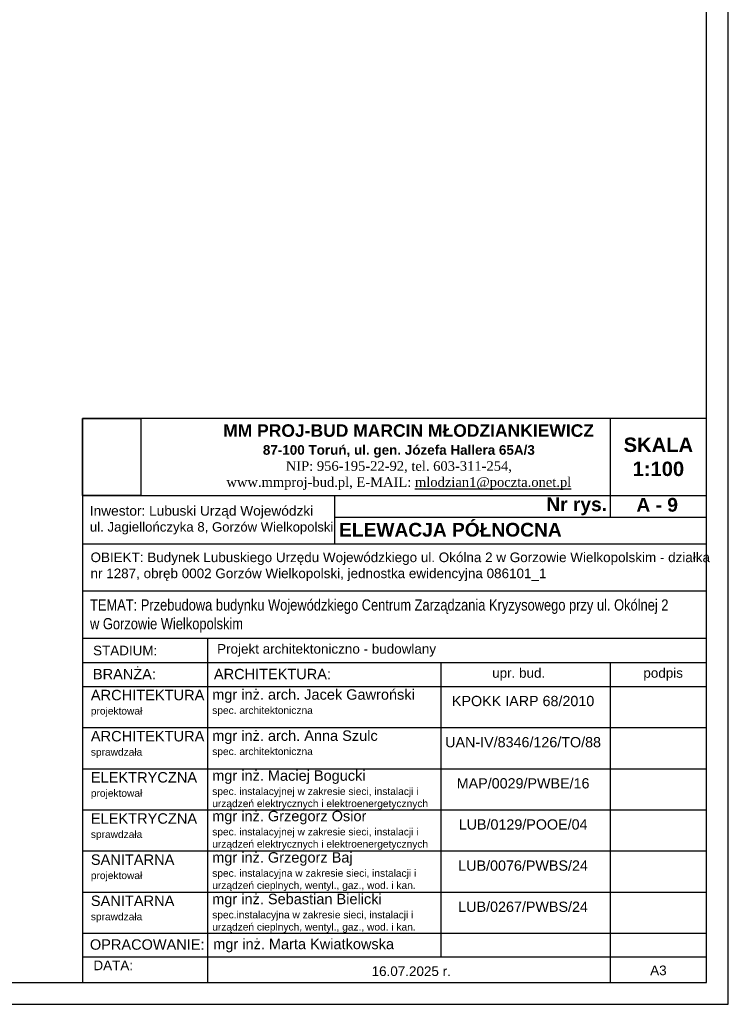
# Model space of a CAD drawing. Header units: millimetres. Extents: x 11979 to 23691, y 12825 to 41978.
# Tile 53 of 256: x 22291 to 23427, y 18952 to 20530. Entities that reach past the tile are written whole.
import ezdxf

# ---------------------------------------------------------------- set-up
doc = ezdxf.new("R2010")
doc.units = ezdxf.units.MM
for name, color, linetype in [('-RAMKA', 2, 'Continuous'), ('-WYMIAR', 8, 'Continuous'), ('0-RAMKA-1', 2, 'Continuous'), ('_PROJEKTOWANE', 5, 'Continuous'), ('KRESKOWANIE', 8, 'Continuous'), ('PATTERN_CLASS', 7, 'Continuous')]:
    doc.layers.add(name, color=color, linetype=linetype)
doc.styles.add('ARIAL', font='arial.ttf', dxfattribs={"height": 0.5})
picture_1 = doc.add_image_def('image6.jpg', size_in_pixel=(2304, 3037))

# ---------------------------------------------------------------- blocks, each defined once
blk = doc.blocks.new('GTFDGDGD')
at = {"layer": '-RAMKA', "color": 8}
for p, q in [((9008.7, -978.4), (9008.7, 1991.6)), ((4808.7, -978.4), (9008.7, -978.4))]:
    blk.add_line(p, q, dxfattribs=at)
at = {"layer": '-RAMKA', "color": 2}
for p, q in [((8973.7, -943.4), (8973.7, 1956.6)), ((4983.7, -943.4), (8973.7, -943.4))]:
    blk.add_line(p, q, dxfattribs=at)

msp = doc.modelspace()

# ---------------------------------------------------------------- linework, layer by layer
at = {"layer": 'PATTERN_CLASS'}
for p, q in [((23237.57, 19890.09), (23237.57, 19732.51)), ((22391.7, 19767.05), (23391.85, 19767.05)), ((22795.5, 19767.05), (22795.5, 19689.91)), ((22795.5, 19732.51), (23391.85, 19732.51)), ((22391.7, 19689.91), (23391.85, 19689.91)), ((22391.7, 19614.09), (23391.85, 19614.09)), ((22391.7, 19538.26), (23391.85, 19538.26)), ((22591.77, 19538.26), (22591.77, 18986.55)), ((22391.7, 19499.69), (23391.85, 19499.69)), ((22966.06, 19499.69), (22966.06, 19027.73)), ((23237.57, 19499.69), (23237.57, 18986.55)), ((22391.7, 19461.12), (23391.85, 19461.12)), ((22391.7, 19461.12), (23391.85, 19461.12)), ((22391.7, 19395.17), (23391.85, 19395.17)), ((22391.7, 19329.22), (23391.85, 19329.22)), ((22391.7, 19263.26), (23391.85, 19263.26)), ((22391.7, 19197.31), (23391.85, 19197.31)), ((22391.7, 19131.35), (23391.85, 19131.35)), ((22391.7, 19065.4), (23391.85, 19065.4)), ((22391.7, 19027.73), (23391.85, 19027.73)), ((22391.7, 18986.55), (23391.85, 18986.55))]:
    msp.add_line(p, q, dxfattribs=at)
msp.add_lwpolyline([(22391.7, 18986.55), (23391.85, 18986.55), (23391.85, 19890.35), (22391.7, 19890.35)], close=True, dxfattribs=at)

# ---------------------------------------------------------------- block references
at = {"layer": '_PROJEKTOWANE'}
msp.add_blockref('GTFDGDGD', (14418.12, 19929.94), dxfattribs=at)

# ---------------------------------------------------------------- texts
at = {"layer": '0-RAMKA-1', "style": 'ARIAL'}
for s, insert, char_height, width, attachment_point in [('{\\fArial|b1|i0|c238|p34;\\H1.3x;    \\C170;MM PROJ-BUD MARCIN MŁODZIANKIEWICZ\\H0.7692x; \\C256;\\P87-100 Toruń, ul. gen. Józefa Hallera 65A/3\\P\\fTimes New Roman|b0|i0|c238|p18;NIP: 956-195-22-92, tel. 603-311-254,\\P\\C170;www.mmproj-bud.pl, E-MAIL: \\Lmlodzian1@poczta.onet.pl}', (22898.72, 19828.64), 15.4281, 677.6793, 5), ('\\fArial|b1|i0|c238|p34;Nr rys. ', (23135.07, 19749.78), 22, 100.6683, 4), ('\\fArial|b1|i0|c238|p34;A - 9', (23279.52, 19752.09), 22, 590.5642, 4), ('\\fArial|b1|i0|c238|p34;ELEWACJA PÓŁNOCNA', (22802.94, 19712.13), 22, 706.6629, 4), ('OBIEKT: Budynek Lubuskiego Urzędu Wojewódzkiego ul. Okólna 2 w Gorzowie Wielkopolskim - działka nr 1287, obręb 0002 Gorzów Wielkopolski, jednostka ewidencyjna 086101_1', (22404.51, 19652.87), 15.42807, 990.7889, 4), ('{\\fArial Narrow|b0|i0|c238|p34;\\H1.166738x;TEMAT: Przebudowa budynku Wojewódzkiego Centrum Zarządzania Kryzysowego przy ul. Okólnej 2 w Gorzowie Wielkopolskim}', (22403.73, 19573.99), 15.42807, 932.4839, 4), ('{\\fArial|b0|i0|c238|p34;STADIUM:}', (22408.59, 19518.52), 15.4281, 165.1553, 4), ('Projekt architektoniczno - budowlany', (22607.41, 19518.98), 15.4281, 729.6726, 4), ('{\\fArial|b0|i0|c238|p34;BRANŻA:}', (22408.37, 19480.86), 16.6667, 178.4144, 4), ('ARCHITEKTURA:', (22602.31, 19480.86), 16.6667, 454.919, 4), ('{\\fArial|b0|i0|c238|p34;upr. bud.}', (23090.82, 19480.41), 15.4281, 138.8526, 5), ('{\\fArial|b0|i0|c238|p34;podpis}', (23322.42, 19480.41), 15.4281, 138.8526, 5), ('{\\fArial|b0|i0|c238|p34;mgr inż. arch. Jacek Gawroński\\P\\H0.7x;spec. architektoniczna}', (22599.59, 19435), 16.6667, 335.8406, 4), ('ARCHITEKTURA\\P\\H0.69651x;projektował', (22405, 19434.11), 16.7501, 179.3065, 4), ('{\\fArial|b0|i0|c238|p34;KPOKK IARP 68/2010}', (23097.9, 19437.61), 16.415, 228.982, 5), ('ARCHITEKTURA\\P{\\H0.69651x;sprawdzała}', (22405, 19368.15), 16.7501, 179.3065, 4), ('mgr inż. arch. Anna Szulc\\P\\H0.7x;spec. architektoniczna', (22599.59, 19369.04), 16.6667, 335.8406, 4), ('\\A1;UAN-IV/8346/126/TO/88', (23097.9, 19371.65), 16.415, 228.982, 5), ('ELEKTRYCZNA\\P{\\H0.69651x;projektował}', (22405, 19302.2), 16.7501, 179.3065, 4), ('\\pxsm1;mgr inż. Maciej Bogucki\\P{\\H0.7x;spec. instalacyjnej w zakresie sieci, instalacji i urządzeń elektrycznych i elektroenergetycznych}', (22599.59, 19295.33), 16.66667, 367.673, 4), ('MAP/0029/PWBE/16', (23097.9, 19305.7), 16.415, 228.982, 5), ('ELEKTRYCZNA\\P{\\H0.69651x;sprawdzała}', (22405, 19236.24), 16.7501, 179.3065, 4), ('\\pxsm1;mgr inż. Grzegorz Osior\\P{\\H0.7x;spec. \\fArial|b0|i0|c0|p34;instalacyjnej w zakresie sieci, instalacji i urządzeń elektrycznych i elektroenergetycznych}', (22599.59, 19230.5), 16.66667, 366.4883, 4), ('\\A1;LUB/0129/POOE/04', (23097.9, 19239.74), 16.415, 228.982, 5), ('\\pxsm1;mgr inż. Grzegorz Baj\\P{\\H0.7x;spec. instalacyjna w zakresie sieci, instalacji i urządzeń cieplnych, wentyl., gaz., wod. i kan.}', (22599.59, 19164.2), 16.66667, 389.6374, 4), ('SANITARNA\\P{\\H0.69651x;projektował}', (22405, 19170.29), 16.7501, 179.3065, 4), ('LUB/0076/PWBS/24', (23097.9, 19173.79), 16.415, 228.982, 5), ('\\pxsm1;mgr inż. Sebastian Bielicki\\P{\\H0.7x;spec.\\fArial|b0|i0|c0|p34;instalacyjna w zakresie sieci, instalacji i urządzeń cieplnych, wentyl., gaz., wod. i kan.}', (22599.59, 19097.49), 16.66667, 335.8406, 4), ('SANITARNA\\P{\\H0.69651x;sprawdzała}', (22405, 19104.33), 16.7501, 179.3065, 4), ('\\A1;LUB/0267/PWBS/24', (23097.9, 19107.83), 16.415, 228.982, 5), ('OPRACOWANIE:', (22403.56, 19047.25), 16.6667, 178.4144, 4), ('mgr inż. Marta Kwiatkowska', (22601.18, 19045.76), 16.6667, 335.8406, 4), ('{\\fArial|b0|i0|c238|p34;DATA:}', (22409.18, 19013.96), 15.4281, 165.1553, 4), ('16.07.2025 r.', (22855.07, 19004.53), 15.4281, 245.7591, 4), ('A3', (23301.64, 19005.85), 15.428, 154.2807, 4)]:
    msp.add_mtext(s, dxfattribs=dict(at, insert=insert, char_height=char_height, width=width, attachment_point=attachment_point))
at = {"layer": '0-RAMKA-1', "insert": (22403.38, 19727.61), "char_height": 15.6873, "width": 517.1718, "attachment_point": 4, "line_spacing_factor": 0.996, "style": 'ARIAL'}
msp.add_mtext('\\pxt24.218372;Inwestor: Lubuski Urząd Wojewódzki\\P{\\H0.968939x;ul. Jagiellończyka 8, \\H0.986842x;Gorzów Wielkopolski}', dxfattribs=at)
at = {"layer": 'KRESKOWANIE', "insert": (23314.71, 19829.03), "char_height": 23.1421, "width": 154.2807, "attachment_point": 5, "style": 'ARIAL'}
msp.add_mtext('\\fArial|b1|i0|c238|p34;SKALA\\P1:100', dxfattribs=at)

# ---------------------------------------------------------------- pictures from other files: only their frames are drawn
at = {"layer": '-WYMIAR'}
image = msp.add_image(picture_1, insert=(22391.7, 19767.26), size_in_units=(93.48, 123.22), dxfattribs=at)
image.dxf.flags = 7
image = msp.add_image(picture_1, insert=(22391.7, 19767.05), size_in_units=(0.157, 0.207), dxfattribs=at)
image.dxf.flags = 7

doc.saveas('drawing.dxf')
